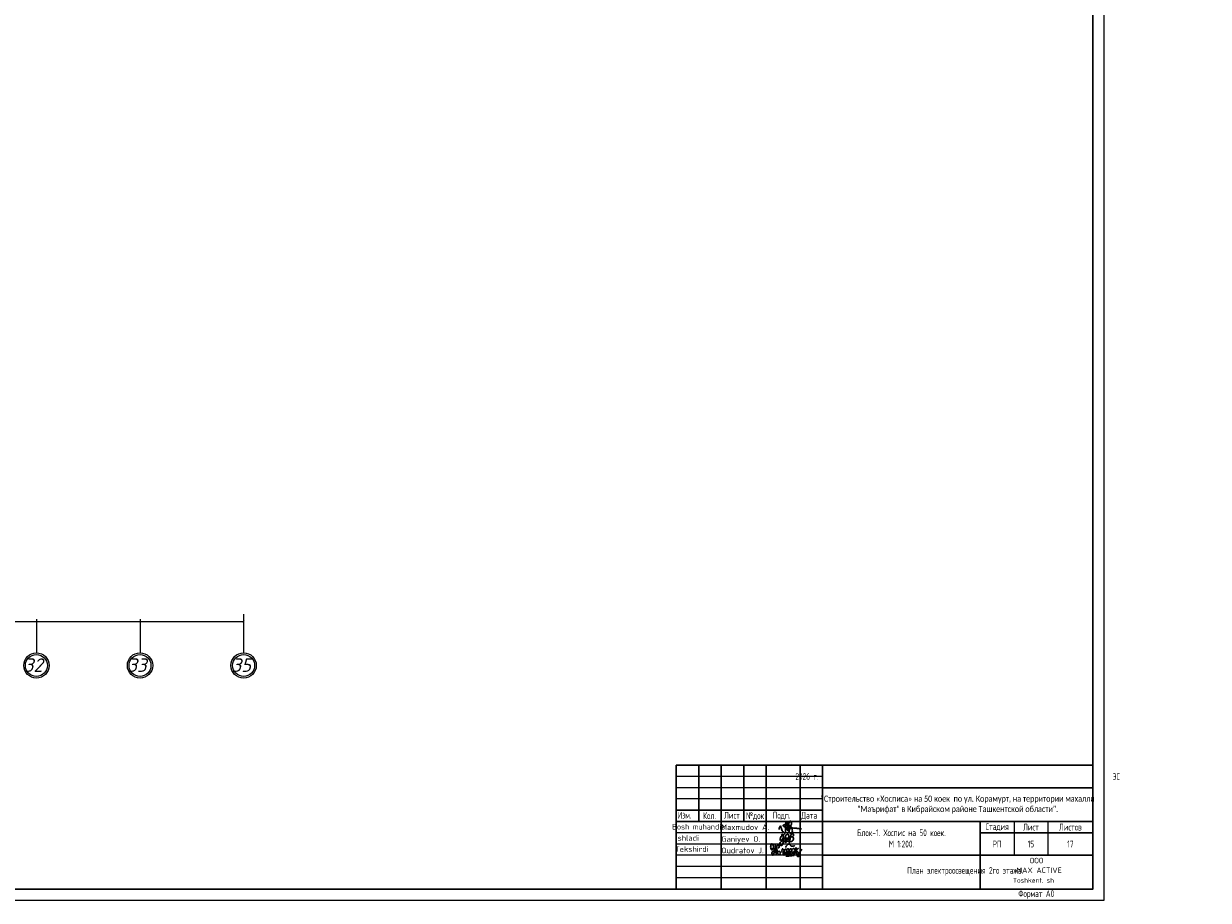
# Model space of a CAD drawing. Header units: millimetres. Extents: x 473009 to 2502882, y 456217 to 1153743.
# Tile 87 of 124: x 1880113 to 1932711, y 456592 to 495526. Entities that reach past the tile are written whole.
import ezdxf
from ezdxf.enums import TextEntityAlignment as Align

# ---------------------------------------------------------------- set-up
doc = ezdxf.new("R2010")
doc.units = ezdxf.units.MM
doc.layers.add('_Текст', color=7, linetype='Continuous')
doc.layers.add('os', color=3, linetype='Continuous')
doc.layers.add('ТХ. штамп', color=7, linetype='Continuous', lineweight=25)
doc.layers.add('ЭМ', color=240, linetype='Continuous', lineweight=20)
doc.styles.add('COMPLEX', font='isocpeur.ttf')
doc.styles.add('SPDS', font='spds.shx', dxfattribs={"width": 0.8, "height": 250})
doc.styles.add('SPDS1', font='spds.shx', dxfattribs={"width": 0.8})
doc.styles.get("Standard").update_dxf_attribs({"font": 'isocpeui.ttf'})
doc.dimstyles.new('ISO-25', dxfattribs={"dimtxt": 400, "dimasz": 100, "dimexe": 50, "dimexo": 50, "dimgap": 20, "dimtad": 1, "dimdec": 0, "dimtxsty": 'Standard', "dimblk": 'ARCHTICK', "dimcen": 20, "dimclrd": 1, "dimclre": 1, "dimadec": 0, "dimazin": 0, "dimtfac": 1, "dimtdec": 0, "dimtmove": 0, "dimatfit": 3, "dimldrblk": 'ARCHTICK', "dimfxl": 1, "dimarcsym": 0})

# ---------------------------------------------------------------- blocks, each defined once
blk = doc.blocks.new('_ArchTick')
at = {"color": 0, "linetype": 'ByBlock', "const_width": 0.15}
blk.add_lwpolyline([(-0.5, -0.5), (0.5, 0.5)], dxfattribs=at)
blk = doc.blocks.new('*D56')
at = {"color": 1, "lineweight": -2, "transparency": 16777216}
for p, q in [((1830278, 469297), (1830278, 468930)), ((1889878, 469297), (1889878, 468930)), ((1830278, 468980), (1889878, 468980))]:
    blk.add_line(p, q, dxfattribs=at)
at = {"layer": 'Defpoints', "color": 0, "lineweight": 50, "transparency": 16777216}
for p in [(1830278, 469347), (1889878, 469347), (1889878, 468980)]:
    blk.add_point(p, dxfattribs=at)
at = {"color": 1, "lineweight": -2, "transparency": 16777216, "xscale": 100, "yscale": 100, "zscale": 100, "rotation": 180}
blk.add_blockref('_ArchTick', (1830278, 468980), dxfattribs=at)
at = {"color": 1, "lineweight": -2, "transparency": 16777216, "xscale": 100, "yscale": 100, "zscale": 100}
blk.add_blockref('_ArchTick', (1889878, 468980), dxfattribs=at)
at = {"color": 0, "transparency": 16777216, "insert": (1860078, 469200), "char_height": 400, "attachment_point": 5}
blk.add_mtext('59600', dxfattribs=at)
blk = doc.blocks.new('A$C4c4061ee')
at = {"color": 184, "lineweight": 30}
blk.add_spline([(-39.7, -7.1), (-36.8, 4), (-34, 7.9), (-31.2, -0.1), (-24.1, -16.2), (-16.7, -23.5), (-13.9, -23.5), (-12.5, -17.9), (-12.5, 12.7), (-8.3, 24.8), (-4.4, 27), (-3.4, 21.4), (-5.7, 12.9), (-4.4, 8), (-4.4, -10), (-2, -12.6), (3.3, -10), (9.6, 6.1), (12.6, 19.5), (7.6, 28.9), (4.7, 26.6), (2.4, 16.6), (1.1, -1.2), (2.9, -14.2), (6.8, -24.8), (10.9, -24.8), (15, -21.3), (16.5, -17.2), (16.5, -9.9), (12, 2), (5.9, 7.4), (-2.7, 10.3), (-10, 12.1), (-17, 12.1), (-21.5, 11.2), (-22.5, 7.7), (-20, 5.4), (-14, 3.7), (-0.7, 1.8), (11, 0.5), (22.2, -1.2), (37.6, -2.6), (43.5, -3.6), (49.3, -4.5), (54.9, -6.4)], degree=3, dxfattribs=at)
blk = doc.blocks.new('Odil Ganiyev')
at = {"color": 184, "lineweight": 30}
for points in [[(278218, -189288), (278220, -189298), (278251, -189229), (278258, -189294), (278315, -189206), (278295, -189231), (278320, -189288), (278380, -189198), (278355, -189239), (278384, -189286), (278449, -189192), (278428, -189223), (278438, -189281), (278515, -189197), (278494, -189208), (278505, -189282), (278604, -188932), (278563, -189514)], [(278174, -189155), (278173, -189633), (278135, -189699), (278036, -189702), (278008, -189605), (278074, -189469), (278128, -189405), (278218, -189288)], [(278009, -189095), (278081, -189029), (278139, -189055), (278204, -188993)], [(278213, -189509), (278316, -189388), (278340, -189483), (278421, -189425), (278521, -189382)]]:
    blk.add_spline(points, degree=3, dxfattribs=at)
for points, knots in [([(278093, -189111), (278063, -189124), (277979, -189180), (277976, -189469), (278121, -189357), (278159, -189260), (278167, -189222)], [0, 0, 0, 0, 84.01965, 319.3343, 434.006974, 519.963926, 519.963926, 519.963926, 519.963926]), ([(278167, -189222), (278181, -189151), (278171, -189084), (278111, -189103), (278093, -189111)], [526.826092, 526.826092, 526.826092, 526.826092, 665.559085, 706.396126, 706.396126, 706.396126, 706.396126]), ([(278396, -189316), (278466, -189243), (278495, -189145), (278487, -189009), (278378, -188944), (278332, -188998), (278319, -189020), (278305, -189050), (278280, -189134), (278300, -189288), (278388, -189386)], [0, 0, 0, 0, 210.331661, 341.544209, 437.993539, 521.209993, 521.209993, 521.209993, 602.643394, 823.015149, 823.015149, 823.015149, 823.015149]), ([(278617, -189118), (278680, -189058), (278780, -189127), (278817, -189262), (278675, -189400), (278595, -189412), (278531, -189410)], [498.211239, 498.211239, 498.211239, 498.211239, 560.962433, 628.560844, 789.184895, 992.203079, 992.203079, 992.203079, 992.203079]), ([(278604, -188939), (278630, -188908), (278658, -188890), (278746, -188897), (278776, -188980), (278743, -189054), (278691, -189101), (278617, -189118)], [0, 0, 0, 0, 59.301687, 137.83445, 232.671471, 306.955654, 371.443461, 371.443461, 371.443461, 371.443461])]:
    blk.add_open_spline(points, degree=3, knots=knots, dxfattribs=at)
blk = doc.blocks.new('A$C77aec0c1')
at = {"color": 184, "lineweight": 30}
for points in [[(-78.4, 25.2), (-78.4, 19.8), (-80.1, 15.4), (-82.7, 15.2), (-85.9, 18.3), (-87.6, 24.6), (-87.6, 33.5), (-85.8, 41.5), (-83.2, 44.9), (-79.5, 45.3), (-74.8, 37.3), (-71.4, 24), (-70.3, 12.8), (-70.6, 1.9), (-72.5, -8.2), (-74.5, -11.9), (-76.7, -12.4), (-79.3, -9.8), (-81.1, -2.5), (-80.5, 2.8), (-78.6, 6.3), (-76.3, 8.1), (-74.2, 8.6)], [(-70.3, 8.8), (-64.2, 15.4), (-63.4, 26), (-64.7, 36.5), (-65.8, 41.1), (-66, 40.4), (-65.4, 38.6), (-63.9, 30.6), (-63.4, 26), (-62.4, 17.4), (-61.3, 7.7), (-60.5, -1.3), (-59.7, -9.1), (-59.2, -11.6), (-59.5, -10.3), (-59.8, -8.8), (-61, 4.4), (-61.6, 9.7), (-62.2, 15.2), (-62.4, 16.8), (-60.5, 15), (-58.2, 15.7), (-56.6, 21.2), (-56.7, 31.2), (-55.8, 37.1), (-53.2, 40), (-50, 39.7), (-45.9, 34.7), (-45.4, 29.7), (-46.3, 25.7), (-48.8, 25), (-50.3, 25.3)], [(-56.6, 20.3), (-55.7, 12.4), (-53.4, 2), (-50.9, -4.5), (-47.7, -7.4), (-43.4, -8.2), (-40.2, -6.5), (-38.7, -1.4), (-39.6, 2.9), (-41.5, 6), (-44.2, 7.7), (-47, 7.2), (-47.6, 5.7)], [(-30.4, 1), (-29.8, 17.4), (-28.4, 20.1), (-25.6, 19.9), (-20.5, 13.6), (-18.9, 4.6), (-17.5, -7.1), (-18.5, -11.1), (-21.9, -11.5), (-24, -7.9), (-23.3, -0.6), (-20.4, 7.3), (-17, 14), (-13.9, 18.7), (-9.6, 18.3), (-6.3, 10.9), (-5, -2.4), (-5, -8.8), (-9, -10.1), (-12.3, -6.5), (-11.2, 0.2), (-8.3, 6.3), (-6.9, 12.8), (-4.7, 17.9), (-0.2, 20.5), (4.2, 17.9), (6, 9.7), (7.1, 1), (7.6, -6.8), (4.7, -8.8), (0.1, -8.1), (-0.1, -1.4), (3.2, 6.9), (7.8, 15.8), (10.6, 19.9), (16, 19.6), (19.3, 13.2), (20.4, 0.9), (19.5, -6.1), (16.8, -9.2), (13.6, -8.5), (11.7, -1), (15.1, 6.9), (19.9, 14.2), (24.4, 19.9), (31, 21.1), (35, 14.6), (36.2, 0.9), (34.1, -5.6), (29.3, -6.4), (26.9, -3.5), (30.5, 6.3), (35.4, 12.4), (39.7, 19.3), (40.4, 25.2), (40.7, 24.3), (43.9, -4.9), (43.8, -3.9), (42.9, 9.7), (43.1, 12.5), (45.5, 16.5), (50.4, 21.1), (52.2, 22.2), (51.2, 21.8)], [(-10.4, 26.1), (-11.3, 30.7), (-5.9, 37.4), (1.2, 43.5), (6.2, 44.3), (10.3, 42.2), (12.4, 38), (15, 34.5), (18.4, 33), (24.9, 33.5), (29.4, 34.6), (33.6, 34.4), (35.1, 34)], [(42.9, 10.8), (45.1, 7.7), (48.3, 5.7), (51.7, 3.7), (54.9, -0.4), (57.8, -5.8), (58.9, -10.7), (58.5, -15.5), (56.8, -17.9), (52, -18.5), (48.4, -18.1), (46.1, -15.6), (45.8, -12.6), (48.1, -9.4), (51.1, -6.3), (54.5, -2.6), (57.9, 1), (62.2, 6.3), (66.5, 12.8), (69.8, 17.8)], [(-11.8, -17.3), (-2.7, -17.5), (7.9, -15.9), (17.6, -14.8), (25.1, -13.1), (30.9, -13.1)]]:
    blk.add_spline(points, degree=3, dxfattribs=at)
blk = doc.blocks.new('124343576765846544')
at = {"color": 7, "lineweight": 25, "ltscale": 100}
for p in [(526998, 459414), (521998, 457914)]:
    blk.add_line(p, (526998, 457914), dxfattribs=at)
at = {"layer": '_Текст', "color": 7, "lineweight": 30}
for p, q in [((526998, 463414), (508498, 463414)), ((509498, 463414), (509498, 460914)), ((510498, 463414), (510498, 457914)), ((511498, 463414), (511498, 460914)), ((512498, 463414), (512498, 457914)), ((513998, 463414), (513998, 457914)), ((514998, 463414), (514998, 457914)), ((526998, 462414), (514998, 462414)), ((514998, 461414), (508498, 461414)), ((526998, 460914), (508498, 460914)), ((521998, 460914), (521998, 457914)), ((526998, 460414), (521998, 460414)), ((526998, 459414), (514998, 459414))]:
    blk.add_line(p, q, dxfattribs=at)
at = {"layer": '_Текст', "color": 7, "linetype": 'ByBlock', "lineweight": 30}
blk.add_line((508498, 463414), (508498, 457914), dxfattribs=at)
at = {"layer": '_Текст', "color": 7, "lineweight": 25}
for p, q in [((514998, 462914), (508498, 462914)), ((514998, 462414), (508498, 462414)), ((514998, 461914), (508498, 461914)), ((523498, 460914), (523498, 459414)), ((524998, 460914), (524998, 459414)), ((514998, 460414), (508498, 460414)), ((514998, 459914), (508498, 459914)), ((514998, 459414), (508498, 459414)), ((514998, 458914), (508498, 458914)), ((514998, 458414), (508498, 458414))]:
    blk.add_line(p, q, dxfattribs=at)
for name, p, xscale, yscale, zscale in [('A$C4c4061ee', (513481, 460638), 10.45975922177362, 10.45975922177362, 10.45975922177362), ('A$C77aec0c1', (513463, 459525), 8.776011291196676, 8.776011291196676, 8.776011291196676)]:
    blk.add_blockref(name, p, dxfattribs=dict(xscale=xscale, yscale=yscale, zscale=zscale))
at = {"xscale": 0.7326778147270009, "yscale": 0.7326778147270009, "zscale": 0.7326778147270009, "rotation": 351.5695638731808}
blk.add_blockref('Odil Ganiyev', (331974, 627214), dxfattribs=at)
at = {"color": 0, "linetype": 'Continuous', "lineweight": -2, "style": 'COMPLEX', "width": 0.85}
blk.add_text('Bosh muhandis', height=250, dxfattribs=at).set_placement((509489, 460683), align=Align.MIDDLE_CENTER)
at = {"color": 0, "linetype": 'Continuous', "lineweight": -2, "style": 'COMPLEX'}
for s, p in [('Maxmudov A.', (510499, 460538)), ('Ganiyev O.', (510507, 460012)), ('Qudratov J.', (510499, 459505))]:
    blk.add_text(s, height=250, dxfattribs=at).set_placement(p)
for s, p in [('Ishladi', (508993, 460184)), ('Tekshirdi', (509191, 459691))]:
    blk.add_text(s, height=250, dxfattribs=at).set_placement(p, align=Align.MIDDLE_CENTER)
at = {"style": 'COMPLEX'}
for s, p in [('ООО', (524196, 459059)), ('MAX ACTIVE', (523607, 458628))]:
    blk.add_text(s, height=243.5, dxfattribs=at).set_placement(p)
at = {"ltscale": 100, "style": 'COMPLEX'}
blk.add_text('Toshkent. sh', height=206.67, dxfattribs=at).set_placement((525275, 458199), align=Align.RIGHT)
at = {"color": 0, "lineweight": 25, "insert": (525998, 459914), "char_height": 300, "width": 2000, "attachment_point": 5, "style": 'SPDS1'}
blk.add_mtext('17', dxfattribs=at)
at = {"layer": '_Текст', "color": 7, "lineweight": 25, "style": 'SPDS1', "width": 0.8}
for s, p in [('Изм.', (508560, 461043)), ('Кол.', (509690, 461022)), ('Лист', (510622, 461043)), ('№док', (511595, 461027)), ('Подп.', (512782, 461043)), ('Дата', (514053, 461043))]:
    blk.add_text(s, height=300, dxfattribs=at).set_placement(p)
at = {"layer": '_Текст', "color": 7, "char_height": 300, "attachment_point": 5}
for s, insert, width, style in [('2026 г.                                                                                        ЭС', (520998, 462914), 12000, 'SPDS1'), ('{\\fCalibri|b0|i0|c204|p34;\\H0.91667x;\\C256;"Строительство «Хосписа» на 50 коек  по ул. Корамурт, на территории махалли "Маърифат" в Кибрайском районе Ташкентской области".\\H1.30253x; }', (520998, 461664), 12000, 'SPDS'), ('Стадия', (522748, 460664), 1500, 'SPDS1'), ('Лист', (524248, 460664), 1500, 'SPDS1'), ('Листов', (525998, 460664), 1500, 'SPDS1'), ('Блок-1. Хоспис на 50 коек.\\PМ 1:200.', (518498, 460164), 7000, 'SPDS'), ('РП', (522748, 459914), 1500, 'SPDS1')]:
    blk.add_mtext(s, dxfattribs=dict(at, insert=insert, width=width, style=style))
blk = doc.blocks.new('1231234431252433')
at = {"color": 0, "linetype": 'Continuous', "lineweight": 30}
for p, q in [((394342, 193022), (412842, 193022)), ((394342, 187522), (394342, 193022))]:
    blk.add_line(p, q, dxfattribs=at)
at = {"layer": 'ЭМ', "color": 0, "lineweight": 20, "ltscale": 0.5}
blk.add_lwpolyline([(287242, 187022), (413342, 187022), (413342, 269622), (287242, 269622)], close=True, dxfattribs=at)
at = {"layer": 'ЭМ', "color": 0, "lineweight": 30, "ltscale": 0.5}
blk.add_lwpolyline([(289242, 187522), (412842, 187522), (412842, 269122), (289242, 269122)], close=True, dxfattribs=at)

msp = doc.modelspace()

# ---------------------------------------------------------------- linework, layer by layer
at = {"layer": 'os', "color": 0}
for p, q in [((1880678.4, 469083.5), (1880678.4, 467583.5)), ((1885278.4, 469083.5), (1885278.4, 467583.5)), ((1889878.4, 469083.5), (1889878.4, 467583.5))]:
    msp.add_line(p, q, dxfattribs=at)
at = {"layer": 'os', "color": 0, "lineweight": 0}
for centre, radius in [((1880678.4, 467021), 562.5), ((1880678.4, 467021), 487.5), ((1885278.4, 467021), 562.5), ((1885278.4, 467021), 487.5), ((1889878.4, 467021), 562.5), ((1889878.4, 467021), 487.5)]:
    msp.add_circle(centre, radius, dxfattribs=at)

# ---------------------------------------------------------------- block references
at = {"lineweight": 50}
for name, p in [('1231234431252433', (1514743.2, 269569.8)), ('124343576765846544', (1400586.8, -822.4))]:
    msp.add_blockref(name, p, dxfattribs=at)

# ---------------------------------------------------------------- texts
at = {"ltscale": 50}
for s, p in [('32', (1880122.2, 466737.3)), ('33', (1884722.2, 466737.3)), ('35', (1889346.3, 466737.3))]:
    msp.add_text(s, height=600, dxfattribs=at).set_placement(p)
at = {"color": 7, "ltscale": 2, "insert": (513015.9, 476034.8), "char_height": 250, "width": 17719.705, "attachment_point": 4, "line_spacing_factor": 1.44, "style": 'SPDS1'}
msp.add_mtext('\\pi7954.85267;{\\L\\C256;Общие данные\\P\\pi0;\\l    1.Настоящий проект электроосвещения и электрооборудования здания выполнен на основании следующих исходных данных разделов: АР, ОВ, ОС, ТХ. \\PВРУ-1- Ру =116,2кВт; \\P             Рр =98,7кВт.\\P    2.Проектом предусмотрено рабочее (общее, местное) ремонтное и аварийное освещение.\\P    3.Общее рабочее освещение предусматривается стационарными светодиодными светильниками. Выбор типа светильников производился в соответствии с назначением помещений, характеристикой среды и требованиями архитектурного оформления.\\P   4.Освещенность помещений принята согласно нормам и правилам КМК2.01.05-98.\\P   5.Управление рабочим освещением осуществляется выключателями, установленными по месту в помещениях .\\P   6.Аварийное освещение предусматривается по линиям проходов и выходов из здания. Светильники аварийного освещения выделяются из числа светильников общего рабочего освещения и питаются от сети аварийного освещения.\\P   7.Включение светильников общего и аварийного освещения раздельное.\\P  8.Групповая осветительная сеть выполняется кабелем марки ВВГнг-0,66  в ПВХ гофротрубе за подвесным потолком, в плитах перекрытий.   \\P     9.Силовыми электроприемниками являются  технологическое,  сантехническое оборудование. Номинальная мощность установленных электроприемников принята в соответствии с заданиями технологической, вентиляционной частей проекта. \\PРасчетная мощность силовых электроприемников определена методом коэффициентов спроса по характерным группам электроприемников (на основании рекомендаций КМК). . Отключение общей вентиляции при пожаре осуществляется поступлением сигнала на магнитный пускатель "МП".\\P     10.Силовая распределительная сеть выполняется кабелем ВВГнг, проложенная за подвесным потолком в ПВХ гофротрубе и скрыто в ПВХ трубе под слоем штукатурки. \\P     11.Силовые распределительные пункты приняты с автоматическими выключателями на отходящих линиях. Щиты принять навесными. В качестве главного распределительного щита принята панель ПР. Магистральные сети выполняются кабелем марки ВВГнг, проложенные в гофрированных трубах ПВХ, на скобах.\\P    12.Для защиты от поражения электрическим током предусматривается следующие виды заземления :\\P     Заземление всех корпусов электроприемников выполняется в однофазной сети третьим  заземляющим проводом,в трехфазной-пятым заземляющим проводом.\\PВ проекте принята система заземления TN-S. Ввод в здание должен быть предусмотрен пятижильным кабелем. Пятая жила соединяется с заземленной нейтралью источника.\\P    13. Опасные зоны на объекте отсутствуют\\C5;.\\P    }14. {\\C256;Монтаж выполнить в соответствии с ПУЭ и КМК3.05.06-97.}', dxfattribs=at)
at = {"color": 1, "lineweight": 25, "ltscale": 100, "char_height": 300, "attachment_point": 5, "style": 'SPDS1'}
for s, insert, width in [('{\\C0;15}', (1924834.9, 459091.8), 1500), ('{\\C0;План электроосвещения 2го этажа. }', (1921913.8, 457882.6), 11701.524)]:
    msp.add_mtext(s, dxfattribs=dict(at, insert=insert, width=width))
at = {"layer": 'ТХ. штамп', "lineweight": 25, "insert": (1925071, 456848.9), "char_height": 300, "width": 3000, "attachment_point": 5, "style": 'SPDS1'}
msp.add_mtext('Формат А0', dxfattribs=at)

# ---------------------------------------------------------------- dimensions: what is measured, and where the dimension line sits
dim = msp.add_linear_dim(base=(1889878.4, 468980.5), p1=(1830278.4, 469347.4), p2=(1889878.4, 469347.4), dimstyle='ISO-25')
dim.commit()
dim.dimension.update_dxf_attribs({"geometry": '*D56', "text_midpoint": (1860078.4, 469200.5)})

doc.saveas('drawing.dxf')
